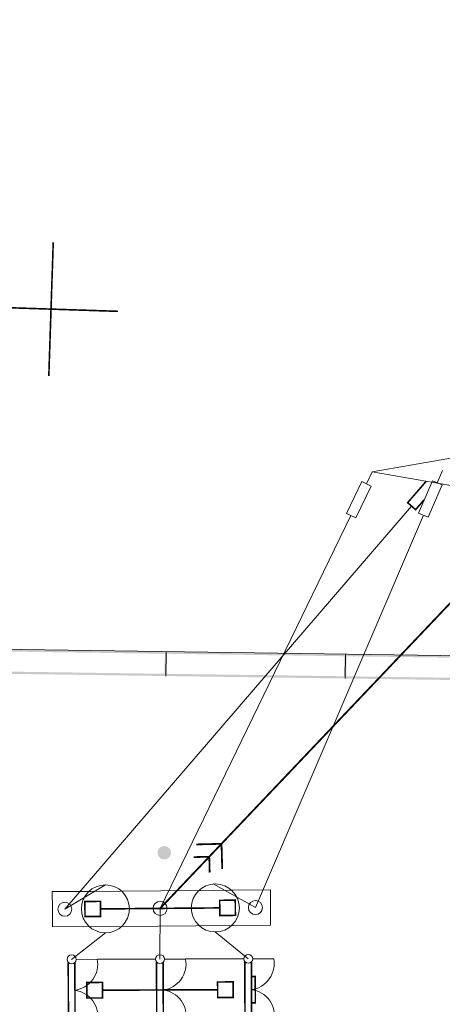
# Model space of a CAD drawing. Header units: millimetres. Extents: x 0 to 594, y 0 to 420.
# Tile 17 of 21: x 167 to 215, y 308 to 420. Entities that reach past the tile are written whole.
import ezdxf

# ---------------------------------------------------------------- set-up
doc = ezdxf.new("R2010")
doc.units = ezdxf.units.MM
for name, pattern in [('K5LT32768', [0]), ('K5LT32769', [0]), ('K5LT32770', [0]), ('K5LT_THIN', [0])]:
    doc.linetypes.add(name, pattern=pattern)
doc.layers.add('ошиновка', color=7, linetype='Continuous', true_color=0xffd700)
doc.layers.add('Системный слой', color=7, linetype='Continuous')
doc.layers.add('съемка', color=7, linetype='Continuous')

# ---------------------------------------------------------------- blocks, each defined once
blk = doc.blocks.new('U12')
at = {"layer": 'Системный слой', "linetype": 'K5LT_THIN', "lineweight": 18}
for p, q in [((211.95, 364.09), (213.52, 367.77)), ((214.63, 367.3), (213.05, 363.62)), ((213.52, 367.77), (214.63, 367.3)), ((213.05, 363.62), (211.95, 364.09))]:
    blk.add_line(p, q, dxfattribs=at)
blk = doc.blocks.new('U13')
at = {"layer": 'Системный слой', "linetype": 'K5LT_THIN', "lineweight": 18}
for p, q in [((203.79, 364.06), (205.52, 367.67)), ((206.6, 367.15), (204.87, 363.55)), ((205.52, 367.67), (206.6, 367.15)), ((204.87, 363.55), (203.79, 364.06))]:
    blk.add_line(p, q, dxfattribs=at)
blk = doc.blocks.new('U58')
at = {"layer": 'Системный слой', "linetype": 'K5LT_THIN', "lineweight": 18}
for p, q in [((183.17, 313.57), (185.58, 313.58)), ((183.19, 306.57), (185.6, 306.58))]:
    blk.add_line(p, q, dxfattribs=at)
at = {"layer": 'Системный слой', "linetype": 'K5LT_THIN', "const_width": 0.18}
for points in [[(182.3, 306.89), (182.28, 313.25)], [(183.03, 313.23), (183.05, 306.91)]]:
    blk.add_lwpolyline(points, dxfattribs=at)
at = {"layer": 'Системный слой', "linetype": 'K5LT_THIN', "lineweight": 18}
for centre in [(182.67, 313.57), (182.69, 306.57)]:
    blk.add_circle(centre, 0.5, dxfattribs=at)
for centre, start, end in [((182.62, 313.04), 278.0457, 10.3236), ((182.64, 307.1), 350.0395, 82.3357)]:
    blk.add_arc(centre, 3, start, end, dxfattribs=at)
blk = doc.blocks.new('U59')
at = {"layer": 'Системный слой', "linetype": 'K5LT_THIN', "lineweight": 18}
for p, q in [((193.17, 313.61), (195.58, 313.61)), ((193.19, 306.61), (195.6, 306.61))]:
    blk.add_line(p, q, dxfattribs=at)
at = {"layer": 'Системный слой', "linetype": 'K5LT_THIN', "const_width": 0.18}
for points in [[(192.3, 306.93), (192.28, 313.28)], [(193.03, 313.27), (193.05, 306.95)], [(193.05, 308.61), (193.47, 308.61), (193.46, 311.61), (193.04, 311.61)]]:
    blk.add_lwpolyline(points, dxfattribs=at)
at = {"layer": 'Системный слой', "linetype": 'K5LT_THIN', "lineweight": 18}
for centre in [(192.67, 313.6), (192.69, 306.6)]:
    blk.add_circle(centre, 0.5, dxfattribs=at)
for centre, start, end in [((192.62, 313.08), 278.0457, 10.3236), ((192.64, 307.13), 350.0395, 82.3357)]:
    blk.add_arc(centre, 3, start, end, dxfattribs=at)
blk = doc.blocks.new('U60')
at = {"layer": 'Системный слой', "linetype": 'K5LT_THIN', "lineweight": 18}
for p, q in [((173.17, 313.54), (175.58, 313.55)), ((173.19, 306.54), (175.6, 306.55))]:
    blk.add_line(p, q, dxfattribs=at)
at = {"layer": 'Системный слой', "linetype": 'K5LT_THIN', "const_width": 0.18}
for points in [[(172.3, 306.86), (172.28, 313.21)], [(173.03, 313.2), (173.05, 306.88)]]:
    blk.add_lwpolyline(points, dxfattribs=at)
at = {"layer": 'Системный слой', "linetype": 'K5LT_THIN', "lineweight": 18}
for centre in [(172.67, 313.54), (172.69, 306.54)]:
    blk.add_circle(centre, 0.5, dxfattribs=at)
for centre, start, end in [((172.62, 313.01), 278.0457, 10.3236), ((172.64, 307.07), 350.0395, 82.3357)]:
    blk.add_arc(centre, 3, start, end, dxfattribs=at)
blk = doc.blocks.new('U180')
at = {"layer": 'съемка'}
blk.add_hatch(color=256, dxfattribs=at).paths.add_polyline_path([(183.91, 325.59), (183.91, 325.67), (183.9, 325.74), (183.88, 325.82), (183.86, 325.89), (183.82, 325.96), (183.78, 326.03), (183.74, 326.09), (183.69, 326.15), (183.63, 326.2), (183.57, 326.25), (183.5, 326.29), (183.43, 326.32), (183.35, 326.35), (183.28, 326.36), (183.2, 326.37), (183.12, 326.37), (183.04, 326.36), (182.97, 326.35), (182.89, 326.33), (182.82, 326.3), (182.75, 326.26), (182.69, 326.21), (182.63, 326.16), (182.58, 326.11), (182.53, 326.05), (182.49, 325.98), (182.46, 325.91), (182.43, 325.84), (182.41, 325.76), (182.4, 325.68), (182.4, 325.64), (182.4, 325.56), (182.41, 325.48), (182.42, 325.41), (182.45, 325.34), (182.48, 325.26), (182.52, 325.2), (182.57, 325.13), (182.62, 325.08), (182.68, 325.03), (182.74, 324.98), (182.81, 324.94), (182.88, 324.91), (182.95, 324.88), (183.03, 324.87), (183.11, 324.86), (183.18, 324.86), (183.26, 324.87), (183.34, 324.88), (183.41, 324.9), (183.48, 324.93), (183.55, 324.97), (183.62, 325.02), (183.67, 325.07), (183.73, 325.12), (183.78, 325.18), (183.82, 325.25), (183.85, 325.32), (183.88, 325.39), (183.9, 325.47), (183.91, 325.55)])
blk = doc.blocks.new('U192')
at = {"layer": 'съемка', "linetype": 'K5LT32769', "const_width": 0.2}
for points in [[(183.56, 320.23), (189.64, 326.63)], [(189.64, 326.63), (186.79, 326.56)], [(189.72, 323.78), (189.64, 326.63)], [(186.47, 325.12), (188.25, 325.17)], [(188.25, 325.17), (188.3, 323.38)]]:
    blk.add_lwpolyline(points, dxfattribs=at)

msp = doc.modelspace()

# ---------------------------------------------------------------- hatches: boundary and pattern name
at = {"layer": 'съемка'}
for points in [[(170.64809, 345.814705), (177.856824, 345.714984), (183.19548, 345.641136), (183.198959, 345.893525), (177.860304, 345.967375), (170.65162, 346.067093), (163.132386, 346.171112), (163.163812, 348.442822), (170.683046, 348.338803), (177.89173, 348.239083), (183.230386, 348.165235), (183.233865, 348.417625), (177.89521, 348.491475), (170.686526, 348.591193), (163.04107, 348.696927), (163.039356, 348.570758), (162.913138, 348.572524), (162.87823, 346.048424), (163.0044, 346.04666), (163.002684, 345.920438)], [(190.967104, 345.533586), (198.175785, 345.433866), (203.514443, 345.360016), (203.517923, 345.612408), (198.179265, 345.686256), (190.970583, 345.785976), (183.451347, 345.889995), (183.482776, 348.161705), (191.00201, 348.057686), (198.210694, 347.957966), (203.549349, 347.884115), (203.552879, 348.136506), (198.214224, 348.210354), (191.005489, 348.310075), (183.360086, 348.415859), (183.35832, 348.289638), (183.232099, 348.291404), (183.197193, 345.767305), (183.323414, 345.765539), (183.32165, 345.639371)], [(211.286067, 345.252517), (218.494801, 345.152798), (223.833406, 345.078949), (223.836936, 345.331337), (218.49823, 345.405189), (211.289549, 345.504909), (203.770312, 345.608926), (203.801739, 347.880636), (211.320975, 347.776617), (218.529707, 347.676898), (223.868365, 347.603047), (223.871845, 347.855436), (218.533187, 347.929287), (211.324505, 348.029007), (203.679051, 348.134789), (203.677285, 348.008572), (203.551115, 348.010336), (203.516209, 345.486236), (203.642377, 345.484472), (203.640661, 345.35825)]]:
    msp.add_hatch(color=256, dxfattribs=at).paths.add_polyline_path(points)

# ---------------------------------------------------------------- linework, layer by layer
at = {"layer": 'ошиновка', "linetype": 'K5LT_THIN', "lineweight": 18}
for p, q in [((171.893587, 319.221435), (211.174811, 364.887732)), ((182.688008, 319.312676), (204.301495, 363.819507)), ((212.502018, 363.858429), (193.48243, 319.403917)), ((171.893587, 319.221435), (176.48823, 321.980272)), ((193.48243, 319.403917), (188.69589, 322.085503)), ((182.665087, 313.571599), (182.688008, 319.312676)), ((172.665143, 313.538313), (176.48823, 316.540272)), ((192.665032, 313.604885), (188.937785, 316.645503))]:
    msp.add_line(p, q, dxfattribs=at)
at = {"layer": 'Системный слой', "linetype": 'K5LT_THIN', "lineweight": 18}
for p, q in [((206.704146, 368.767084), (229.704146, 372.767084)), ((206.704146, 368.767084), (206.057595, 367.413581)), ((229.704146, 364.767084), (206.704146, 368.767084)), ((214.665466, 368.915058), (214.075435, 367.535978)), ((369.842534, 345.771987), (111.69175, 349.408345)), ((183.35743, 348.39885), (183.318575, 345.64047)), ((203.678726, 348.1126), (203.639942, 345.359316)), ((187.282653, 321.351299), (173.658291, 321.236138)), ((190.680226, 321.380018), (187.282653, 321.351299)), ((188.69589, 321.363245), (187.65346, 321.354434)), ((195.17066, 321.417974), (190.559113, 321.378994)), ((195.187562, 319.41833), (195.17066, 321.417974)), ((174.833098, 321.246068), (170.474041, 321.209222)), ((170.474041, 321.209222), (170.490943, 319.209579)), ((170.507846, 317.209935), (170.490943, 319.209579)), ((195.187562, 319.41833), (195.204464, 317.418686)), ((174.866902, 317.246781), (170.507846, 317.209935)), ((195.204464, 317.418686), (174.054057, 317.23991)), ((175.575909, 313.548002), (182.16509, 313.569935)), ((185.575853, 313.581288), (192.165035, 313.603221))]:
    msp.add_line(p, q, dxfattribs=at)
at = {"layer": 'Системный слой', "linetype": 'K5LT_THIN', "const_width": 0.18}
msp.add_lwpolyline([(212.602678, 365.619045), (211.628207, 364.494754), (210.721415, 365.28071), (212.821141, 367.703259)], dxfattribs=at)
at = {"layer": 'Системный слой', "linetype": 'K5LT_THIN', "lineweight": 18}
for centre, radius in [((176.48823, 319.260272), 2.72), ((188.937785, 319.365503), 2.72), ((193.48243, 319.403917), 0.796613), ((171.893587, 319.221435), 0.796613), ((182.688008, 319.312676), 0.796613)]:
    msp.add_circle(centre, radius, dxfattribs=at)
at = {"layer": 'съемка', "linetype": 'K5LT32770', "const_width": 0.18}
for points in [[(170.07771, 379.640636), (170.58029, 394.778335)], [(177.89785, 386.958196), (162.760151, 387.460776)]]:
    msp.add_lwpolyline(points, dxfattribs=at)
at = {"layer": 'съемка', "linetype": 'K5LT32769', "const_width": 0.2}
msp.add_lwpolyline([(182.688008, 319.31162), (229.834475, 368.947536)], dxfattribs=at)
at = {"layer": 'съемка', "linetype": 'K5LT32768', "const_width": 0.18}
for points in [[(175.945599, 318.396183), (175.931088, 320.112952), (174.164114, 320.098017), (174.178625, 318.381248)], [(191.211905, 318.525224), (191.197394, 320.241993), (189.43042, 320.227058), (189.444931, 318.510289)], [(176.15615, 309.16633), (176.150377, 310.933359), (174.38522, 310.92759), (174.390993, 309.160561)], [(190.959806, 309.214692), (190.954034, 310.981721), (189.197318, 310.975983), (189.203091, 309.208954)]]:
    msp.add_lwpolyline(points, close=True, dxfattribs=at)
for points in [[(189.437675, 319.368674), (175.938344, 319.254569)], [(189.200206, 310.092469), (176.153265, 310.049843)]]:
    msp.add_lwpolyline(points, dxfattribs=at)

# ---------------------------------------------------------------- block references
at = {"layer": 'Системный слой'}
for name in ['U13', 'U12', 'U60', 'U58', 'U59']:
    msp.add_blockref(name, (0, 0), dxfattribs=at)
at = {"layer": 'съемка'}
for name in ['U180', 'U192']:
    msp.add_blockref(name, (0, 0), dxfattribs=at)

doc.saveas('drawing.dxf')
